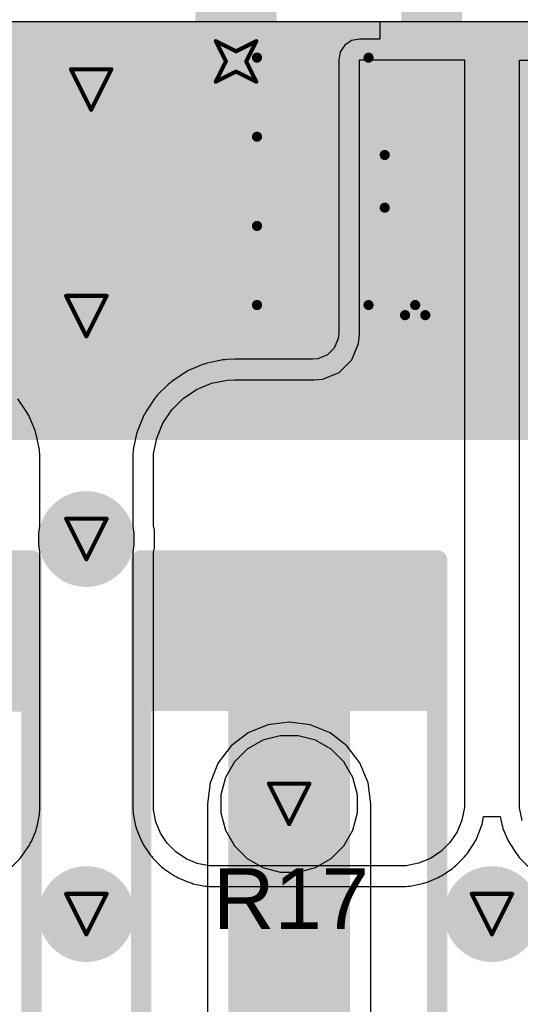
# Model space of a CAD drawing. Header units: inches. Extents: x -0.03 to 9.71, y 0 to 4.44.
# Tile 45 of 118: x 1.13 to 1.38, y 0.49 to 0.98. Entities that reach past the tile are written whole.
import ezdxf

# ---------------------------------------------------------------- set-up
doc = ezdxf.new("R2010")
doc.units = ezdxf.units.IN
doc.header["$MEASUREMENT"] = 0
for name, color, linetype in [('Bottom Layer', 5, 'Continuous'), ('Bottom Solder', 6, 'Continuous'), ('Drill Drawing', 1, 'Continuous'), ('Layer 1', 16, 'Continuous'), ('Layer 2', 76, 'Continuous'), ('Top Layer', 1, 'Continuous'), ('Top Overlay', 2, 'Continuous'), ('Top Paste', 8, 'Continuous'), ('Top Solder', 216, 'Continuous'), ('Via Holes', 16, 'Continuous')]:
    doc.layers.add(name, color=color, linetype=linetype)
doc.styles.add('Arial', font='txt', dxfattribs={"height": 0.2})

# ---------------------------------------------------------------- blocks, each defined once
blk = doc.blocks.new('RES_2512_74')
at = {"layer": 'Top Layer'}
for points in [[(-0.15945, 0.06693), (-0.09646, 0.06693), (-0.09646, -0.06693), (-0.15945, -0.06693)], [(0.09646, 0.06693), (0.15945, 0.06693), (0.15945, -0.06693), (0.09646, -0.06693)]]:
    blk.add_hatch(color=1, dxfattribs=at).paths.add_polyline_path(points)
at = {"layer": 'Top Paste'}
for points in [[(-0.15945, 0.06693), (-0.09646, 0.06693), (-0.09646, -0.06693), (-0.15945, -0.06693)], [(0.09646, 0.06693), (0.15945, 0.06693), (0.15945, -0.06693), (0.09646, -0.06693)]]:
    blk.add_hatch(color=8, dxfattribs=at).paths.add_polyline_path(points)
at = {"layer": 'Top Solder'}
for points in [[(-0.16345, 0.07093), (-0.09246, 0.07093), (-0.09246, -0.07093), (-0.16345, -0.07093)], [(0.09246, 0.07093), (0.16345, 0.07093), (0.16345, -0.07093), (0.09246, -0.07093)]]:
    blk.add_hatch(color=216, dxfattribs=at).paths.add_polyline_path(points)
at = {"layer": 'Top Overlay', "const_width": 0.01}
for points in [[(-0.167, 0.073), (0.16679, 0.073)], [(-0.167, 0.073), (-0.167, -0.073)], [(0.16679, 0.073), (0.16679, -0.073)], [(-0.167, -0.073), (0.16679, -0.073)]]:
    blk.add_lwpolyline(points, dxfattribs=at)
at = {"layer": 'Top Overlay', "const_width": 0.005}
for points in [[(-0.1695, 0.073, 1), (-0.1645, 0.073, 1)], [(-0.1695, 0.073, 1), (-0.1645, 0.073, 1)], [(0.16429, 0.073, 1), (0.16929, 0.073, 1)], [(0.16429, 0.073, 1), (0.16929, 0.073, 1)], [(-0.1695, -0.073, 1), (-0.1645, -0.073, 1)], [(-0.1695, -0.073, 1), (-0.1645, -0.073, 1)], [(0.16429, -0.073, 1), (0.16929, -0.073, 1)], [(0.16429, -0.073, 1), (0.16929, -0.073, 1)]]:
    blk.add_lwpolyline(points, format="xyb", close=True, dxfattribs=at)
blk = doc.blocks.new('RES_2512_79')
at = {"layer": 'Top Layer'}
for points in [[(-0.15945, 0.06693), (-0.09646, 0.06693), (-0.09646, -0.06693), (-0.15945, -0.06693)], [(0.09646, 0.06693), (0.15945, 0.06693), (0.15945, -0.06693), (0.09646, -0.06693)]]:
    blk.add_hatch(color=1, dxfattribs=at).paths.add_polyline_path(points)
at = {"layer": 'Top Paste'}
for points in [[(-0.15945, 0.06693), (-0.09646, 0.06693), (-0.09646, -0.06693), (-0.15945, -0.06693)], [(0.09646, 0.06693), (0.15945, 0.06693), (0.15945, -0.06693), (0.09646, -0.06693)]]:
    blk.add_hatch(color=8, dxfattribs=at).paths.add_polyline_path(points)
at = {"layer": 'Top Solder'}
for points in [[(-0.16345, 0.07093), (-0.09246, 0.07093), (-0.09246, -0.07093), (-0.16345, -0.07093)], [(0.09246, 0.07093), (0.16345, 0.07093), (0.16345, -0.07093), (0.09246, -0.07093)]]:
    blk.add_hatch(color=216, dxfattribs=at).paths.add_polyline_path(points)
at = {"layer": 'Top Overlay', "const_width": 0.01}
for points in [[(0.16679, 0.073), (-0.167, 0.073)], [(-0.167, -0.073), (-0.167, 0.073)], [(0.16679, -0.073), (0.16679, 0.073)], [(0.16679, -0.073), (-0.167, -0.073)]]:
    blk.add_lwpolyline(points, dxfattribs=at)
at = {"layer": 'Top Overlay', "const_width": 0.005}
for points in [[(-0.1695, 0.073, 1), (-0.1645, 0.073, 1)], [(-0.1695, 0.073, 1), (-0.1645, 0.073, 1)], [(0.16429, 0.073, 1), (0.16929, 0.073, 1)], [(0.16429, 0.073, 1), (0.16929, 0.073, 1)], [(-0.1695, -0.073, 1), (-0.1645, -0.073, 1)], [(-0.1695, -0.073, 1), (-0.1645, -0.073, 1)], [(0.16429, -0.073, 1), (0.16929, -0.073, 1)], [(0.16429, -0.073, 1), (0.16929, -0.073, 1)]]:
    blk.add_lwpolyline(points, format="xyb", close=True, dxfattribs=at)
blk = doc.blocks.new('SOT_23_118')
at = {"layer": 'Top Layer'}
for points in [[(-0.01614, 0.05748), (0.01614, 0.05748), (0.01614, 0.02126), (-0.01614, 0.02126)], [(-0.05354, -0.02126), (-0.02126, -0.02126), (-0.02126, -0.05748), (-0.05354, -0.05748)], [(0.02126, -0.02126), (0.05354, -0.02126), (0.05354, -0.05748), (0.02126, -0.05748)]]:
    blk.add_hatch(color=1, dxfattribs=at).paths.add_polyline_path(points)
at = {"layer": 'Top Paste'}
for points in [[(-0.01614, 0.05748), (0.01614, 0.05748), (0.01614, 0.02126), (-0.01614, 0.02126)], [(-0.05354, -0.02126), (-0.02126, -0.02126), (-0.02126, -0.05748), (-0.05354, -0.05748)], [(0.02126, -0.02126), (0.05354, -0.02126), (0.05354, -0.05748), (0.02126, -0.05748)]]:
    blk.add_hatch(color=8, dxfattribs=at).paths.add_polyline_path(points)
at = {"layer": 'Top Solder'}
for points in [[(-0.02014, 0.06148), (0.02014, 0.06148), (0.02014, 0.01726), (-0.02014, 0.01726)], [(-0.05754, -0.01726), (-0.01726, -0.01726), (-0.01726, -0.06148), (-0.05754, -0.06148)], [(0.01726, -0.01726), (0.05754, -0.01726), (0.05754, -0.06148), (0.01726, -0.06148)]]:
    blk.add_hatch(color=216, dxfattribs=at).paths.add_polyline_path(points)
at = {"layer": 'Top Overlay', "const_width": 0.005}
for points in [[(-0.061, 0.032), (-0.061, -0.023)], [(-0.061, 0.032), (-0.022, 0.032)], [(0.022, 0.032), (0.061, 0.032)], [(0.061, 0.032), (0.061, -0.023)], [(-0.013, -0.031), (0.013, -0.031)], [(-0.066, -0.041), (-0.061, -0.046)], [(-0.066, -0.041), (-0.066, -0.051)], [(-0.061, -0.046), (-0.066, -0.051)]]:
    blk.add_lwpolyline(points, dxfattribs=at)
at = {"layer": 'Top Overlay', "const_width": 0.0025}
for points in [[(-0.06225, 0.032, 1), (-0.05975, 0.032, 1)], [(-0.06225, 0.032, 1), (-0.05975, 0.032, 1)], [(-0.02325, 0.032, 1), (-0.02075, 0.032, 1)], [(0.02075, 0.032, 1), (0.02325, 0.032, 1)], [(0.05975, 0.032, 1), (0.06225, 0.032, 1)], [(0.05975, 0.032, 1), (0.06225, 0.032, 1)], [(-0.06225, -0.023, 1), (-0.05975, -0.023, 1)], [(0.05975, -0.023, 1), (0.06225, -0.023, 1)], [(-0.01425, -0.031, 1), (-0.01175, -0.031, 1)], [(0.01175, -0.031, 1), (0.01425, -0.031, 1)], [(-0.06725, -0.041, 1), (-0.06475, -0.041, 1)], [(-0.06725, -0.041, 1), (-0.06475, -0.041, 1)], [(-0.06225, -0.046, 1), (-0.05975, -0.046, 1)], [(-0.06225, -0.046, 1), (-0.05975, -0.046, 1)], [(-0.06725, -0.051, 1), (-0.06475, -0.051, 1)], [(-0.06725, -0.051, 1), (-0.06475, -0.051, 1)]]:
    blk.add_lwpolyline(points, format="xyb", close=True, dxfattribs=at)

msp = doc.modelspace()

# ---------------------------------------------------------------- hatches: boundary and pattern name
at = {"layer": 'Bottom Layer'}
h = msp.add_hatch(color=5, dxfattribs=at)
edge = h.paths.add_edge_path()
edge.add_arc((1.16772, 0.94283), 0.02362, 0, 360)
h = msp.add_hatch(color=5, dxfattribs=at)
edge = h.paths.add_edge_path()
edge.add_arc((1.23917, 0.95669), 0.01181, 0, 360)
h = msp.add_hatch(color=5, dxfattribs=at)
edge = h.paths.add_edge_path()
edge.add_arc((1.16535, 0.8311), 0.02362, 0, 360)
h = msp.add_hatch(color=5, dxfattribs=at)
edge = h.paths.add_edge_path()
edge.add_arc((1.16535, 0.72114), 0.02362, 0, 360)
h = msp.add_hatch(color=5, dxfattribs=at)
edge = h.paths.add_edge_path()
edge.add_arc((1.26535, 0.59055), 0.02362, 0, 360)
h = msp.add_hatch(color=5, dxfattribs=at)
edge = h.paths.add_edge_path()
edge.add_arc((1.16535, 0.53618), 0.02362, 0, 360)
h = msp.add_hatch(color=5, dxfattribs=at)
edge = h.paths.add_edge_path()
edge.add_arc((1.36535, 0.53618), 0.02362, 0, 360)
at = {"layer": 'Bottom Solder'}
msp.add_hatch(color=6, dxfattribs=at).paths.add_polyline_path([(0.02514, 0.77), (4.30557, 0.77), (4.30557, 0.97638), (0.02514, 0.97638)])
at = {"layer": 'Layer 1'}
h = msp.add_hatch(color=16, dxfattribs=at)
edge = h.paths.add_edge_path()
edge.add_arc((1.16772, 0.94283), 0.02362, 0, 360)
h = msp.add_hatch(color=16, dxfattribs=at)
edge = h.paths.add_edge_path()
edge.add_arc((1.23917, 0.95669), 0.01181, 0, 360)
h = msp.add_hatch(color=16, dxfattribs=at)
edge = h.paths.add_edge_path()
edge.add_arc((1.16535, 0.8311), 0.02362, 0, 360)
h = msp.add_hatch(color=16, dxfattribs=at)
edge = h.paths.add_edge_path()
edge.add_arc((1.16535, 0.72114), 0.02362, 0, 360)
h = msp.add_hatch(color=16, dxfattribs=at)
edge = h.paths.add_edge_path()
edge.add_arc((1.26535, 0.59055), 0.02362, 0, 360)
h = msp.add_hatch(color=16, dxfattribs=at)
edge = h.paths.add_edge_path()
edge.add_arc((1.16535, 0.53618), 0.02362, 0, 360)
h = msp.add_hatch(color=16, dxfattribs=at)
edge = h.paths.add_edge_path()
edge.add_arc((1.36535, 0.53618), 0.02362, 0, 360)
at = {"layer": 'Layer 2'}
h = msp.add_hatch(color=76, dxfattribs=at)
edge = h.paths.add_edge_path()
edge.add_arc((1.16772, 0.94283), 0.02362, 0, 360)
h = msp.add_hatch(color=76, dxfattribs=at)
edge = h.paths.add_edge_path()
edge.add_arc((1.23917, 0.95669), 0.01181, 0, 360)
h = msp.add_hatch(color=76, dxfattribs=at)
edge = h.paths.add_edge_path()
edge.add_arc((1.16535, 0.8311), 0.02362, 0, 360)
h = msp.add_hatch(color=76, dxfattribs=at)
edge = h.paths.add_edge_path()
edge.add_arc((1.16535, 0.72114), 0.02362, 0, 360)
h = msp.add_hatch(color=76, dxfattribs=at)
edge = h.paths.add_edge_path()
edge.add_arc((1.26535, 0.59055), 0.02362, 0, 360)
h = msp.add_hatch(color=76, dxfattribs=at)
edge = h.paths.add_edge_path()
edge.add_arc((1.16535, 0.53618), 0.02362, 0, 360)
h = msp.add_hatch(color=76, dxfattribs=at)
edge = h.paths.add_edge_path()
edge.add_arc((1.36535, 0.53618), 0.02362, 0, 360)
at = {"layer": 'Top Layer'}
h = msp.add_hatch(color=1, dxfattribs=at)
edge = h.paths.add_edge_path()
edge.add_arc((1.16772, 0.94283), 0.02362, 0, 360)
h = msp.add_hatch(color=1, dxfattribs=at)
edge = h.paths.add_edge_path()
edge.add_arc((1.23917, 0.95669), 0.01181, 0, 360)
h = msp.add_hatch(color=1, dxfattribs=at)
edge = h.paths.add_edge_path()
edge.add_arc((1.16535, 0.8311), 0.02362, 0, 360)
h = msp.add_hatch(color=1, dxfattribs=at)
edge = h.paths.add_edge_path()
edge.add_arc((1.16535, 0.72114), 0.02362, 0, 360)
h = msp.add_hatch(color=1, dxfattribs=at)
edge = h.paths.add_edge_path()
edge.add_arc((1.26535, 0.59055), 0.02362, 0, 360)
h = msp.add_hatch(color=1, dxfattribs=at)
edge = h.paths.add_edge_path()
edge.add_arc((1.16535, 0.53618), 0.02362, 0, 360)
h = msp.add_hatch(color=1, dxfattribs=at)
edge = h.paths.add_edge_path()
edge.add_arc((1.36535, 0.53618), 0.02362, 0, 360)
at = {"layer": 'Via Holes'}
h = msp.add_hatch(color=7, dxfattribs=at)
edge = h.paths.add_edge_path()
edge.add_arc((1.23917, 0.95669), 0.00591, 0, 360)
h = msp.add_hatch(color=7, dxfattribs=at)
edge = h.paths.add_edge_path()
edge.add_arc((1.16772, 0.94283), 0.01378, 0, 360)
h = msp.add_hatch(color=7, dxfattribs=at)
edge = h.paths.add_edge_path()
edge.add_arc((1.16535, 0.8311), 0.01378, 0, 360)
h = msp.add_hatch(color=7, dxfattribs=at)
edge = h.paths.add_edge_path()
edge.add_arc((1.16535, 0.72114), 0.01378, 0, 360)
h = msp.add_hatch(color=7, dxfattribs=at)
edge = h.paths.add_edge_path()
edge.add_arc((1.26535, 0.59055), 0.01378, 0, 360)
h = msp.add_hatch(color=7, dxfattribs=at)
edge = h.paths.add_edge_path()
edge.add_arc((1.16535, 0.53618), 0.01378, 0, 360)
h = msp.add_hatch(color=7, dxfattribs=at)
edge = h.paths.add_edge_path()
edge.add_arc((1.36535, 0.53618), 0.01378, 0, 360)

# ---------------------------------------------------------------- linework, layer by layer
at = {"layer": 'Bottom Layer'}
for p, q in [((0.02514, 0.97638), (4.30557, 0.97638)), ((1.25491, 0.62952), (1.24518, 0.62549)), ((1.26535, 0.6309), (1.25491, 0.62952)), ((1.2758, 0.62952), (1.26535, 0.6309)), ((1.28553, 0.62549), (1.2758, 0.62952)), ((1.24518, 0.62549), (1.23683, 0.61908)), ((1.29388, 0.61908), (1.28553, 0.62549)), ((1.23683, 0.61908), (1.23041, 0.61072)), ((1.30029, 0.61072), (1.29388, 0.61908)), ((1.23041, 0.61072), (1.22638, 0.60099)), ((1.30432, 0.60099), (1.30029, 0.61072)), ((1.22638, 0.60099), (1.22501, 0.59055)), ((1.3057, 0.59055), (1.30432, 0.60099)), ((1.22501, 0.59055), (1.22501, 0.25294)), ((1.3057, 0.25294), (1.3057, 0.59055))]:
    msp.add_line(p, q, dxfattribs=at)
for points, const_width in [([(1.23917, 0.95669), (1.23917, 1.06516)], 0.04), ([(1.26535, 0.19685), (1.26535, 0.59055)], 0.06)]:
    msp.add_lwpolyline(points, dxfattribs=dict(at, const_width=const_width))
for points, const_width in [([(1.22917, 0.95669, 1), (1.24917, 0.95669, 1)], 0.02), ([(1.25035, 0.59055, 1), (1.28035, 0.59055, 1)], 0.03)]:
    msp.add_lwpolyline(points, format="xyb", close=True, dxfattribs=dict(at, const_width=const_width))
at = {"layer": 'Bottom Solder', "const_width": 0.06}
msp.add_lwpolyline([(1.26535, 0.19685), (1.26535, 0.59055)], dxfattribs=at)
at = {"layer": 'Bottom Solder', "const_width": 0.03}
msp.add_lwpolyline([(1.25035, 0.59055, 1), (1.28035, 0.59055, 1)], format="xyb", close=True, dxfattribs=at)
at = {"layer": 'Drill Drawing', "const_width": 0.002}
for points in [[(1.22917, 0.96669), (1.23917, 0.96169)], [(1.22917, 0.96669), (1.23417, 0.95669)], [(1.23917, 0.96169), (1.24917, 0.96669)], [(1.24417, 0.95669), (1.24917, 0.96669)], [(1.22917, 0.94669), (1.23417, 0.95669)], [(1.24417, 0.95669), (1.24917, 0.94669)], [(1.15772, 0.95283), (1.17772, 0.95283)], [(1.15772, 0.95283), (1.16772, 0.93283)], [(1.16772, 0.93283), (1.17772, 0.95283)], [(1.22917, 0.94669), (1.23917, 0.95169)], [(1.23917, 0.95169), (1.24917, 0.94669)], [(1.15535, 0.8411), (1.17535, 0.8411)], [(1.15535, 0.8411), (1.16535, 0.8211)], [(1.16535, 0.8211), (1.17535, 0.8411)], [(1.15535, 0.73114), (1.17535, 0.73114)], [(1.15535, 0.73114), (1.16535, 0.71114)], [(1.16535, 0.71114), (1.17535, 0.73114)], [(1.25535, 0.60055), (1.27535, 0.60055)], [(1.25535, 0.60055), (1.26535, 0.58055)], [(1.26535, 0.58055), (1.27535, 0.60055)], [(1.15535, 0.54618), (1.17535, 0.54618)], [(1.15535, 0.54618), (1.16535, 0.52618)], [(1.16535, 0.52618), (1.17535, 0.54618)], [(1.35535, 0.54618), (1.37535, 0.54618)], [(1.35535, 0.54618), (1.36535, 0.52618)], [(1.36535, 0.52618), (1.37535, 0.54618)]]:
    msp.add_lwpolyline(points, dxfattribs=at)
at = {"layer": 'Drill Drawing', "const_width": 0.001}
for points in [[(1.22867, 0.96669, 1), (1.22967, 0.96669, 1)], [(1.22867, 0.96669, 1), (1.22967, 0.96669, 1)], [(1.24867, 0.96669, 1), (1.24967, 0.96669, 1)], [(1.24867, 0.96669, 1), (1.24967, 0.96669, 1)], [(1.23867, 0.96169, 1), (1.23967, 0.96169, 1)], [(1.23867, 0.96169, 1), (1.23967, 0.96169, 1)], [(1.23367, 0.95669, 1), (1.23467, 0.95669, 1)], [(1.23367, 0.95669, 1), (1.23467, 0.95669, 1)], [(1.24367, 0.95669, 1), (1.24467, 0.95669, 1)], [(1.24367, 0.95669, 1), (1.24467, 0.95669, 1)], [(1.15722, 0.95283, 1), (1.15822, 0.95283, 1)], [(1.15722, 0.95283, 1), (1.15822, 0.95283, 1)], [(1.17722, 0.95283, 1), (1.17822, 0.95283, 1)], [(1.17722, 0.95283, 1), (1.17822, 0.95283, 1)], [(1.23867, 0.95169, 1), (1.23967, 0.95169, 1)], [(1.23867, 0.95169, 1), (1.23967, 0.95169, 1)], [(1.22867, 0.94669, 1), (1.22967, 0.94669, 1)], [(1.22867, 0.94669, 1), (1.22967, 0.94669, 1)], [(1.24867, 0.94669, 1), (1.24967, 0.94669, 1)], [(1.24867, 0.94669, 1), (1.24967, 0.94669, 1)], [(1.16722, 0.93283, 1), (1.16822, 0.93283, 1)], [(1.16722, 0.93283, 1), (1.16822, 0.93283, 1)], [(1.15485, 0.8411, 1), (1.15585, 0.8411, 1)], [(1.15485, 0.8411, 1), (1.15585, 0.8411, 1)], [(1.17485, 0.8411, 1), (1.17585, 0.8411, 1)], [(1.17485, 0.8411, 1), (1.17585, 0.8411, 1)], [(1.16485, 0.8211, 1), (1.16585, 0.8211, 1)], [(1.16485, 0.8211, 1), (1.16585, 0.8211, 1)], [(1.15485, 0.73114, 1), (1.15585, 0.73114, 1)], [(1.15485, 0.73114, 1), (1.15585, 0.73114, 1)], [(1.17485, 0.73114, 1), (1.17585, 0.73114, 1)], [(1.17485, 0.73114, 1), (1.17585, 0.73114, 1)], [(1.16485, 0.71114, 1), (1.16585, 0.71114, 1)], [(1.16485, 0.71114, 1), (1.16585, 0.71114, 1)], [(1.25485, 0.60055, 1), (1.25585, 0.60055, 1)], [(1.25485, 0.60055, 1), (1.25585, 0.60055, 1)], [(1.27485, 0.60055, 1), (1.27585, 0.60055, 1)], [(1.27485, 0.60055, 1), (1.27585, 0.60055, 1)], [(1.26485, 0.58055, 1), (1.26585, 0.58055, 1)], [(1.26485, 0.58055, 1), (1.26585, 0.58055, 1)], [(1.15485, 0.54618, 1), (1.15585, 0.54618, 1)], [(1.15485, 0.54618, 1), (1.15585, 0.54618, 1)], [(1.17485, 0.54618, 1), (1.17585, 0.54618, 1)], [(1.17485, 0.54618, 1), (1.17585, 0.54618, 1)], [(1.35485, 0.54618, 1), (1.35585, 0.54618, 1)], [(1.35485, 0.54618, 1), (1.35585, 0.54618, 1)], [(1.37485, 0.54618, 1), (1.37585, 0.54618, 1)], [(1.37485, 0.54618, 1), (1.37585, 0.54618, 1)], [(1.16485, 0.52618, 1), (1.16585, 0.52618, 1)], [(1.16485, 0.52618, 1), (1.16585, 0.52618, 1)], [(1.36485, 0.52618, 1), (1.36585, 0.52618, 1)], [(1.36485, 0.52618, 1), (1.36585, 0.52618, 1)]]:
    msp.add_lwpolyline(points, format="xyb", close=True, dxfattribs=at)
at = {"layer": 'Layer 1'}
for p, q in [((0.02514, 0.97638), (4.30557, 0.97638)), ((1.25238, 0.62188), (1.24471, 0.61746)), ((1.26093, 0.62417), (1.25238, 0.62188)), ((1.26978, 0.62417), (1.26093, 0.62417)), ((1.27833, 0.62188), (1.26978, 0.62417)), ((1.286, 0.61746), (1.27833, 0.62188)), ((1.24471, 0.61746), (1.23845, 0.6112)), ((1.29226, 0.6112), (1.286, 0.61746)), ((1.23845, 0.6112), (1.23402, 0.60353)), ((1.29669, 0.60353), (1.29226, 0.6112)), ((1.23402, 0.60353), (1.23173, 0.59498)), ((1.29898, 0.59498), (1.29669, 0.60353)), ((1.23173, 0.59498), (1.23173, 0.58613)), ((1.29898, 0.58613), (1.29898, 0.59498)), ((1.23173, 0.58613), (1.23402, 0.57757)), ((1.29669, 0.57757), (1.29898, 0.58613)), ((1.23402, 0.57757), (1.23845, 0.56991)), ((1.29226, 0.56991), (1.29669, 0.57757)), ((1.23845, 0.56991), (1.24471, 0.56365)), ((1.286, 0.56365), (1.29226, 0.56991)), ((1.24471, 0.56365), (1.25238, 0.55922)), ((1.27833, 0.55922), (1.286, 0.56365)), ((1.25238, 0.55922), (1.26093, 0.55693)), ((1.26978, 0.55693), (1.27833, 0.55922)), ((1.26093, 0.55693), (1.26978, 0.55693))]:
    msp.add_line(p, q, dxfattribs=at)
at = {"layer": 'Layer 2'}
for p, q in [((0.02514, 0.97638), (4.30557, 0.97638)), ((1.25238, 0.62188), (1.24471, 0.61746)), ((1.26093, 0.62417), (1.25238, 0.62188)), ((1.26978, 0.62417), (1.26093, 0.62417)), ((1.27833, 0.62188), (1.26978, 0.62417)), ((1.286, 0.61746), (1.27833, 0.62188)), ((1.24471, 0.61746), (1.23845, 0.6112)), ((1.29226, 0.6112), (1.286, 0.61746)), ((1.23845, 0.6112), (1.23402, 0.60353)), ((1.29669, 0.60353), (1.29226, 0.6112)), ((1.23402, 0.60353), (1.23173, 0.59498)), ((1.29898, 0.59498), (1.29669, 0.60353)), ((1.23173, 0.59498), (1.23173, 0.58613)), ((1.29898, 0.58613), (1.29898, 0.59498)), ((1.23173, 0.58613), (1.23402, 0.57757)), ((1.29669, 0.57757), (1.29898, 0.58613)), ((1.23402, 0.57757), (1.23845, 0.56991)), ((1.29226, 0.56991), (1.29669, 0.57757)), ((1.23845, 0.56991), (1.24471, 0.56365)), ((1.286, 0.56365), (1.29226, 0.56991)), ((1.24471, 0.56365), (1.25238, 0.55922)), ((1.27833, 0.55922), (1.286, 0.56365)), ((1.25238, 0.55922), (1.26093, 0.55693)), ((1.26978, 0.55693), (1.27833, 0.55922)), ((1.26093, 0.55693), (1.26978, 0.55693))]:
    msp.add_line(p, q, dxfattribs=at)
at = {"layer": 'Top Layer'}
for p, q in [((1.02057, 0.97638), (1.31014, 0.97638)), ((1.31014, 0.97638), (1.31014, 0.96773)), ((1.2961, 0.96695), (1.29279, 0.96474)), ((1.3, 0.96773), (1.2961, 0.96695)), ((1.31014, 0.96773), (1.3, 0.96773)), ((1.29279, 0.96474), (1.29058, 0.96143)), ((1.28981, 0.95753), (1.2898, 0.82248)), ((1.29058, 0.96143), (1.28981, 0.95753)), ((1.3, 0.82198), (1.3, 0.95753)), ((1.3, 0.95753), (1.35176, 0.95753)), ((1.35176, 0.95753), (1.35176, 0.59188)), ((1.37895, 0.59167), (1.37895, 0.95732)), ((1.37895, 0.95732), (1.43071, 0.95732)), ((1.2898, 0.82248), (1.28957, 0.82011)), ((1.29957, 0.81761), (1.3, 0.82198)), ((1.3, 0.82198), (1.3, 0.82198)), ((1.28957, 0.82011), (1.28758, 0.81531)), ((1.29623, 0.80953), (1.29957, 0.81761)), ((1.28428, 0.812), (1.27948, 0.81001)), ((1.28758, 0.81531), (1.28428, 0.812)), ((1.22309, 0.80734), (1.21579, 0.80427)), ((1.22406, 0.80754), (1.22309, 0.80734)), ((1.22497, 0.80793), (1.22406, 0.80754)), ((1.23273, 0.80953), (1.22497, 0.80793)), ((1.23373, 0.80954), (1.23273, 0.80953)), ((1.2347, 0.80974), (1.23373, 0.80954)), ((1.23866, 0.80978), (1.2347, 0.80974)), ((1.23871, 0.80977), (1.23866, 0.80978)), ((1.23876, 0.80978), (1.23871, 0.80977)), ((1.27711, 0.80978), (1.23876, 0.80978)), ((1.27948, 0.81001), (1.27711, 0.80978)), ((1.29005, 0.80336), (1.29623, 0.80953)), ((1.21405, 0.80334), (1.20747, 0.79892)), ((1.21496, 0.80372), (1.21405, 0.80334)), ((1.21579, 0.80427), (1.21496, 0.80372)), ((1.28198, 0.80001), (1.29005, 0.80336)), ((1.20595, 0.79767), (1.20034, 0.79206)), ((1.20677, 0.79822), (1.20595, 0.79767)), ((1.20747, 0.79892), (1.20677, 0.79822)), ((1.21973, 0.79487), (1.22704, 0.79794)), ((1.22704, 0.79794), (1.2348, 0.79955)), ((1.2348, 0.79955), (1.23876, 0.79959)), ((1.23876, 0.79959), (1.23876, 0.79959)), ((1.23876, 0.79959), (1.27761, 0.79959)), ((1.27761, 0.79959), (1.28198, 0.80001)), ((1.20034, 0.79206), (1.19979, 0.79124)), ((1.21316, 0.79046), (1.21973, 0.79487)), ((1.13604, 0.78376), (1.13162, 0.79033)), ((1.19909, 0.79054), (1.19467, 0.78396)), ((1.19979, 0.79124), (1.19909, 0.79054)), ((1.20755, 0.78485), (1.21316, 0.79046)), ((1.13642, 0.78284), (1.13604, 0.78376)), ((1.13697, 0.78202), (1.13642, 0.78284)), ((1.14004, 0.77471), (1.13697, 0.78202)), ((1.19374, 0.78223), (1.19067, 0.77492)), ((1.19429, 0.78305), (1.19374, 0.78223)), ((1.19467, 0.78396), (1.19429, 0.78305)), ((1.20314, 0.77828), (1.20755, 0.78485)), ((1.20007, 0.77097), (1.20314, 0.77828)), ((1.14024, 0.77374), (1.14004, 0.77471)), ((1.14063, 0.77283), (1.14024, 0.77374)), ((1.14223, 0.76507), (1.14063, 0.77283)), ((1.19008, 0.77304), (1.18848, 0.76528)), ((1.19047, 0.77395), (1.19008, 0.77304)), ((1.19067, 0.77492), (1.19047, 0.77395)), ((1.19846, 0.76321), (1.20007, 0.77097)), ((1.14224, 0.76408), (1.14223, 0.76507)), ((1.14244, 0.76311), (1.14224, 0.76408)), ((1.14248, 0.75915), (1.14244, 0.76311)), ((1.18827, 0.76331), (1.18823, 0.75935)), ((1.18847, 0.76428), (1.18827, 0.76331)), ((1.18848, 0.76528), (1.18847, 0.76428)), ((1.19843, 0.75925), (1.19846, 0.76321)), ((1.14247, 0.7591), (1.14248, 0.75915)), ((1.14248, 0.75905), (1.14247, 0.7591)), ((1.14248, 0.72763), (1.14248, 0.75905)), ((1.18823, 0.75935), (1.18824, 0.7593)), ((1.18824, 0.7593), (1.18823, 0.75925)), ((1.18823, 0.75925), (1.18823, 0.72763)), ((1.19843, 0.72763), (1.19843, 0.75925)), ((1.14193, 0.72423), (1.14213, 0.72499)), ((1.14193, 0.71806), (1.14193, 0.72423)), ((1.14213, 0.72499), (1.14222, 0.72632)), ((1.14222, 0.72632), (1.14248, 0.72763)), ((1.18823, 0.72763), (1.18849, 0.72632)), ((1.18849, 0.72632), (1.18858, 0.72499)), ((1.18858, 0.72499), (1.18878, 0.72423)), ((1.18878, 0.72423), (1.18878, 0.71806)), ((1.19898, 0.72557), (1.19843, 0.72763)), ((1.19898, 0.71672), (1.19898, 0.72557)), ((1.14213, 0.7173), (1.14193, 0.71806)), ((1.14222, 0.71597), (1.14213, 0.7173)), ((1.14248, 0.71466), (1.14222, 0.71597)), ((1.14248, 0.58734), (1.14248, 0.71466)), ((1.18849, 0.71597), (1.18823, 0.71466)), ((1.18823, 0.71466), (1.18823, 0.58754)), ((1.18858, 0.7173), (1.18849, 0.71597)), ((1.18878, 0.71806), (1.18858, 0.7173)), ((1.19843, 0.71466), (1.19898, 0.71672)), ((1.19843, 0.59055), (1.19843, 0.71466)), ((1.19843, 0.58754), (1.19843, 0.59055)), ((1.35176, 0.58874), (1.35053, 0.58258)), ((1.35176, 0.59188), (1.35176, 0.58874)), ((1.37895, 0.58853), (1.37895, 0.59167)), ((1.38018, 0.58237), (1.37895, 0.58853)), ((1.14111, 0.57944), (1.14228, 0.58535)), ((1.14228, 0.58635), (1.14248, 0.58734)), ((1.14228, 0.58535), (1.14228, 0.58635)), ((1.18823, 0.58754), (1.18843, 0.58656)), ((1.18843, 0.58656), (1.18843, 0.58555)), ((1.18843, 0.58555), (1.1896, 0.57965)), ((1.1996, 0.58164), (1.19843, 0.58754)), ((1.36053, 0.58059), (1.36126, 0.58423)), ((1.36126, 0.58423), (1.36941, 0.58423)), ((1.36941, 0.58423), (1.37018, 0.58039)), ((1.14053, 0.57753), (1.14073, 0.57852)), ((1.14073, 0.57852), (1.14111, 0.57944)), ((1.1896, 0.57965), (1.18998, 0.57872)), ((1.18998, 0.57872), (1.19018, 0.57774)), ((1.2019, 0.57608), (1.1996, 0.58164)), ((1.35053, 0.58258), (1.34813, 0.57678)), ((1.35755, 0.57288), (1.35995, 0.57868)), ((1.35995, 0.57868), (1.36015, 0.57966)), ((1.36015, 0.57966), (1.36053, 0.58059)), ((1.37018, 0.58039), (1.37056, 0.57946)), ((1.37056, 0.57946), (1.37076, 0.57847)), ((1.37076, 0.57847), (1.37316, 0.57267)), ((1.13823, 0.57197), (1.14053, 0.57753)), ((1.19018, 0.57774), (1.19248, 0.57218)), ((1.20525, 0.57108), (1.2019, 0.57608)), ((1.34813, 0.57678), (1.34464, 0.57156)), ((1.13394, 0.56521), (1.13728, 0.57021)), ((1.13728, 0.57021), (1.13767, 0.57114)), ((1.13767, 0.57114), (1.13823, 0.57197)), ((1.19248, 0.57218), (1.19304, 0.57134)), ((1.19304, 0.57134), (1.19342, 0.57042)), ((1.19342, 0.57042), (1.19677, 0.56541)), ((1.2095, 0.56682), (1.20525, 0.57108)), ((1.34464, 0.57156), (1.3402, 0.56712)), ((1.35312, 0.56589), (1.35661, 0.57111)), ((1.35661, 0.57111), (1.35699, 0.57204)), ((1.35699, 0.57204), (1.35755, 0.57288)), ((1.37316, 0.57267), (1.37372, 0.57184)), ((1.37372, 0.57184), (1.3741, 0.57091)), ((1.3741, 0.57091), (1.37759, 0.56569)), ((1.12842, 0.5594), (1.13267, 0.56366)), ((1.13267, 0.56366), (1.13323, 0.56449)), ((1.13323, 0.56449), (1.13394, 0.56521)), ((1.19677, 0.56541), (1.19748, 0.5647)), ((1.19748, 0.5647), (1.19804, 0.56387)), ((1.19804, 0.56387), (1.20229, 0.55961)), ((1.21451, 0.56348), (1.2095, 0.56682)), ((1.22007, 0.56117), (1.21451, 0.56348)), ((1.33498, 0.56363), (1.32917, 0.56123)), ((1.3402, 0.56712), (1.33498, 0.56363)), ((1.34741, 0.55991), (1.35185, 0.56435)), ((1.35185, 0.56435), (1.35241, 0.56518)), ((1.35241, 0.56518), (1.35312, 0.56589)), ((1.37759, 0.56569), (1.3783, 0.56498)), ((1.3783, 0.56498), (1.37886, 0.56414)), ((1.37886, 0.56414), (1.3833, 0.5597)), ((1.20229, 0.55961), (1.20313, 0.55905)), ((1.20313, 0.55905), (1.20384, 0.55834)), ((1.22597, 0.56), (1.22007, 0.56117)), ((1.32302, 0.56), (1.22597, 0.56)), ((1.32917, 0.56123), (1.32302, 0.56)), ((1.34064, 0.55515), (1.34586, 0.55864)), ((1.34586, 0.55864), (1.34657, 0.55935)), ((1.34657, 0.55935), (1.34741, 0.55991)), ((1.20384, 0.55834), (1.20884, 0.555)), ((1.20884, 0.555), (1.20977, 0.55462)), ((1.20977, 0.55462), (1.2106, 0.55406)), ((1.2106, 0.55406), (1.21616, 0.55175)), ((1.33308, 0.55181), (1.33888, 0.55421)), ((1.33888, 0.55421), (1.33971, 0.55477)), ((1.33971, 0.55477), (1.34064, 0.55515)), ((1.21616, 0.55175), (1.21715, 0.55156)), ((1.21715, 0.55156), (1.21808, 0.55117)), ((1.21808, 0.55117), (1.22398, 0.55)), ((1.22398, 0.55), (1.22498, 0.55)), ((1.22498, 0.55), (1.22597, 0.5498)), ((1.22597, 0.5498), (1.32302, 0.5498)), ((1.32302, 0.5498), (1.324, 0.55)), ((1.324, 0.55), (1.325, 0.55)), ((1.325, 0.55), (1.33116, 0.55123)), ((1.33116, 0.55123), (1.33209, 0.55161)), ((1.33209, 0.55161), (1.33308, 0.55181))]:
    msp.add_line(p, q, dxfattribs=at)
for points, const_width in [([(1.33563, 0.92815), (1.33563, 1.23584)], 0.03), ([(1.23917, 0.95669), (1.23917, 1.06516)], 0.04), ([(1.32382, 0.84035), (1.32382, 0.91634)], 0.04), ([(1.26535, 0.59055), (1.26535, 0.65177)], 0.06)]:
    msp.add_lwpolyline(points, dxfattribs=dict(at, const_width=const_width))
for points, const_width in [([(1.22917, 0.95669, 1), (1.24917, 0.95669, 1)], 0.02), ([(1.32813, 0.92815, 1), (1.34313, 0.92815, 1)], 0.015), ([(1.33063, 0.92815, 1), (1.34063, 0.92815, 1)], 0.01), ([(1.31382, 0.91634, 1), (1.33382, 0.91634, 1)], 0.02), ([(1.31882, 0.91634, 1), (1.32882, 0.91634, 1)], 0.01), ([(1.31382, 0.84035, 1), (1.33382, 0.84035, 1)], 0.02), ([(1.25035, 0.65177, 1), (1.28035, 0.65177, 1)], 0.03), ([(1.25035, 0.59055, 1), (1.28035, 0.59055, 1)], 0.03)]:
    msp.add_lwpolyline(points, format="xyb", close=True, dxfattribs=dict(at, const_width=const_width))
at = {"layer": 'Top Layer', "const_width": 0.02}
msp.add_lwpolyline([(1.33563, 0.92815, -0.414214), (1.32382, 0.91634)], format="xyb", dxfattribs=at)

# ---------------------------------------------------------------- block references
for name, p, rotation in [('SOT_23_118', (1.2815, 0.89756), 90), ('RES_2512_79', (1.06535, 0.54361), 270), ('RES_2512_74', (1.26535, 0.54382), 90)]:
    msp.add_blockref(name, p, dxfattribs=dict(rotation=rotation))

# ---------------------------------------------------------------- texts
at = {"layer": 'Top Overlay', "style": 'Arial'}
msp.add_text('R17', height=0.03, dxfattribs=at).set_placement((1.22786, 0.52882))

doc.saveas('drawing.dxf')
